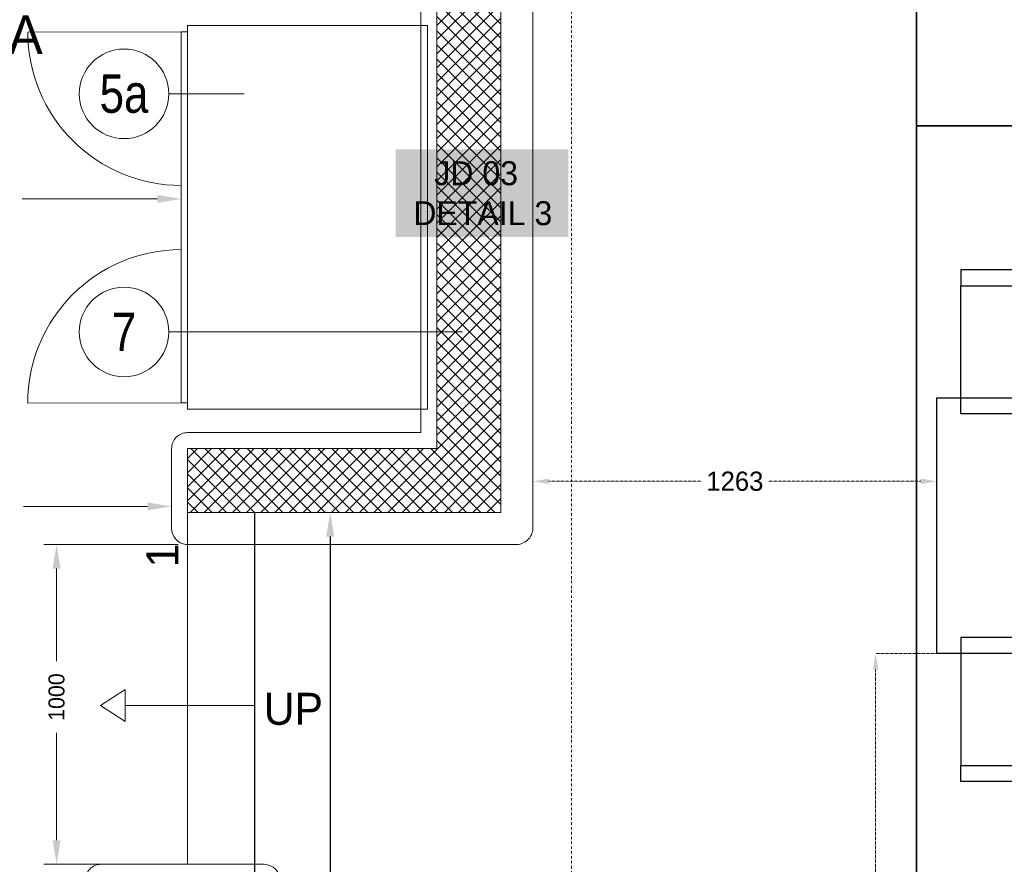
# Model space of a CAD drawing. Header units: millimetres. Extents: x 811 to 573824, y 137 to 100812.
# Tile 106 of 143: x 451720 to 454799, y 70785 to 73427. Entities that reach past the tile are written whole.
import ezdxf

# ---------------------------------------------------------------- set-up
doc = ezdxf.new("R2010")
doc.units = ezdxf.units.MM
doc.header["$LTSCALE"] = 3
doc.header["$MEASUREMENT"] = 0
doc.header["$PDMODE"] = 35
for name, pattern in [('DASHDOT2', [0.5, 0.25, -0.125, 0, -0.125]), ('DASHED2', [0.375, 0.25, -0.125]), ('HIDDENX2', [0.75, 0.5, -0.25]), ('PDASHED2', [9.525, 6.35, -3.175])]:
    doc.linetypes.add(name, pattern=pattern)
doc.layers.get('Defpoints').update_dxf_attribs({"lineweight": 0})
doc.layers.add('ARC - HIDDEN LINES', color=7, linetype='HIDDENX2')
doc.layers.add('ARC - LEADER ARROW', color=7, linetype='Continuous')
for name, color, linetype, lineweight in [('BOH TEXT', 7, 'Continuous', 0), ('COMMON TEXT', 250, 'Continuous', 0), ('DIMENSIONS', 7, 'Continuous', 0), ('FURNITURE DIMENSIONS', 5, 'Continuous', 0), ('JOINERY DETAILS TEXT', 7, 'Continuous', 0), ('KITCHEN EQUIPMENT CODES', 252, 'Continuous', 0), ('KITCHEN EQUIPMENTS', 251, 'Continuous', 0), ('NEW BRICKWORK', 1, 'Continuous', 0), ('PATHWAY LINE', 8, 'HIDDENX2', 0), ('S Fur', 44, 'Continuous', 20), ('SECTION LINES', 7, 'Continuous', 0), ('STEPS', 250, 'Continuous', 0)]:
    doc.layers.add(name, color=color, linetype=linetype, lineweight=lineweight)
doc.styles.add('ARA-30', font='stylu.ttf', dxfattribs={"height": 60})
doc.styles.add('ARC SCALE50', font='swissc.ttf', dxfattribs={"height": 100})
doc.styles.get("Standard").update_dxf_attribs({"font": 'stylu.ttf'})
doc.dimstyles.new('ARA-30', dxfattribs={"dimtxt": 60, "dimasz": 50, "dimexe": 0, "dimexo": 0, "dimgap": 2, "dimtad": 0, "dimdec": 0, "dimdsep": 46, "dimtxsty": 'ARA-30', "dimcen": 30, "dimdle": 30, "dimclrd": 5, "dimclre": 5, "dimclrt": 5, "dimadec": 0, "dimazin": 3, "dimtfac": 1, "dimtdec": 0, "dimtix": 1, "dimtmove": 1, "dimatfit": 3, "dimfxl": 1, "dimtfill": 1, "dimtolj": 1, "dimlwd": 0, "dimlwe": 0, "dimarcsym": 0})
doc.dimstyles.new('ARC SCALE50', dxfattribs={"dimscale": 50, "dimtxt": 1, "dimasz": 1.5, "dimexe": 0.8, "dimexo": 0.8, "dimgap": 0.5, "dimtad": 0, "dimdec": 0, "dimrnd": 1, "dimzin": 0, "dimdsep": 46, "dimtxsty": 'Standard', "dimcen": 1.5, "dimdle": 0.8, "dimclrd": 256, "dimclre": 256, "dimclrt": 256, "dimadec": 0, "dimazin": 0, "dimtfac": 2, "dimtdec": 0, "dimtmove": 1, "dimatfit": 2, "dimfxl": 1, "dimtolj": 1, "dimtzin": 0, "dimlwd": -1, "dimlwe": 13, "dimarcsym": 0})

# ---------------------------------------------------------------- blocks, each defined once
blk = doc.blocks.new('*D24')
at = {"layer": 'Defpoints', "color": 0, "transparency": 16777216}
for p in [(451049.9, 71904.4, 0), (451049.9, 71904.4), (452194.9, 71823.1, 0)]:
    blk.add_point(p, dxfattribs=at)
at = {"layer": 'DIMENSIONS', "lineweight": 13, "transparency": 16777216}
blk.add_line((452194.9, 71863.1), (452194.9, 71944.4), dxfattribs=at)
at = {"layer": 'DIMENSIONS', "transparency": 16777216}
for p, q in [((451124.9, 71904.4), (451512.8, 71904.4)), ((452119.9, 71904.4), (451732.1, 71904.4))]:
    blk.add_line(p, q, dxfattribs=at)
for points in [[(451124.9, 71916.9), (451124.9, 71891.9), (451049.9, 71904.4)], [(452119.9, 71916.9), (452119.9, 71891.9), (452194.9, 71904.4)]]:
    blk.add_solid(points, dxfattribs=at)
at = {"layer": 'DIMENSIONS', "transparency": 16777216, "insert": (451622.4, 71904.4), "char_height": 50, "attachment_point": 5}
blk.add_mtext('\\A1;1145', dxfattribs=at)
blk = doc.blocks.new('*D38')
at = {"layer": 'Defpoints', "color": 0, "transparency": 16777216}
for p in [(451009.9, 72949.5, 0), (452224.9, 72935.8, 0), (452224.9, 72866.1)]:
    blk.add_point(p, dxfattribs=at)
at = {"layer": 'DIMENSIONS', "lineweight": 13, "transparency": 16777216}
for p, q in [((451009.9, 72909.5), (451009.9, 72826.1)), ((452224.9, 72895.8), (452224.9, 72826.1))]:
    blk.add_line(p, q, dxfattribs=at)
at = {"layer": 'DIMENSIONS', "transparency": 16777216}
for p, q in [((451084.9, 72866.1), (451507.8, 72866.1)), ((452149.9, 72866.1), (451727.1, 72866.1))]:
    blk.add_line(p, q, dxfattribs=at)
for points in [[(451084.9, 72878.6), (451084.9, 72853.6), (451009.9, 72866.1)], [(452149.9, 72878.6), (452149.9, 72853.6), (452224.9, 72866.1)]]:
    blk.add_solid(points, dxfattribs=at)
at = {"layer": 'DIMENSIONS', "transparency": 16777216, "insert": (451617.4, 72866.1), "char_height": 50, "attachment_point": 5}
blk.add_mtext('\\A1;1215', dxfattribs=at)
blk = doc.blocks.new('*D39')
at = {"layer": 'Defpoints', "color": 0, "transparency": 16777216}
for p in [(452255.2, 71785.2), (451835.1, 70785.1), (452295.2, 70785.1, 0)]:
    blk.add_point(p, dxfattribs=at)
at = {"layer": 'DIMENSIONS', "lineweight": 13, "transparency": 16777216}
for p, q in [((452215.2, 71785.2), (451795.1, 71785.2)), ((452255.2, 70785.1), (451795.1, 70785.1))]:
    blk.add_line(p, q, dxfattribs=at)
at = {"layer": 'DIMENSIONS', "transparency": 16777216}
for p, q in [((451835.1, 71710.2), (451835.1, 71420)), ((451835.1, 70860.1), (451835.1, 71196.1))]:
    blk.add_line(p, q, dxfattribs=at)
for points in [[(451822.6, 71710.2), (451847.6, 71710.2), (451835.1, 71785.2)], [(451822.6, 70860.1), (451847.6, 70860.1), (451835.1, 70785.1)]]:
    blk.add_solid(points, dxfattribs=at)
at = {"layer": 'DIMENSIONS', "transparency": 16777216, "insert": (451835.1, 71308.1), "char_height": 50, "attachment_point": 5, "rotation": 90}
blk.add_mtext('\\A1;1000', dxfattribs=at)
blk = doc.blocks.new('*D43')
at = {"layer": 'Defpoints', "color": 0, "transparency": 16777216}
for p in [(454588, 71444.3, 0.1), (454396.9, 70019.3), (454588, 70019.3, 0.1)]:
    blk.add_point(p, dxfattribs=at)
at = {"layer": 'FURNITURE DIMENSIONS', "color": 5, "linetype": 'DASHED2', "lineweight": 0, "transparency": 16777216}
for p, q in [((454588, 71444.3), (454396.9, 71444.3)), ((454396.9, 71394.3), (454396.9, 70707.7)), ((454396.9, 70069.3), (454396.9, 70500.5)), ((454588, 70019.3), (454396.9, 70019.3))]:
    blk.add_line(p, q, dxfattribs=at)
at = {"layer": 'FURNITURE DIMENSIONS', "color": 5, "transparency": 16777216}
for points in [[(454388.6, 71394.3), (454405.2, 71394.3), (454396.9, 71444.3)], [(454388.6, 70069.3), (454405.2, 70069.3), (454396.9, 70019.3)]]:
    blk.add_solid(points, dxfattribs=at)
at = {"layer": 'FURNITURE DIMENSIONS', "color": 5, "transparency": 16777216, "insert": (454396.9, 70604.1), "char_height": 60, "attachment_point": 5, "rotation": 90, "style": 'ARA-30', "bg_fill": 3, "box_fill_scale": 1.25, "bg_fill_color": 256, "bg_fill_true_color": 13158600, "bg_fill_transparency": 0}
blk.add_mtext('\\A1;1425', dxfattribs=at)
blk = doc.blocks.new('xzgredgr')
at = {"layer": 'KITCHEN EQUIPMENTS'}
for p, q in [((452224.9, 73388.2, 0.1), (451744.9, 73387.7, 0.1)), ((452224.9, 72228.2, 0.1), (452224.9, 73388.2, 0.1)), ((452224.9, 73388.2, 0.1), (452244.9, 73388.2, 0.1)), ((452244.9, 72208.2, 0.1), (452244.9, 73408.2, 0.1)), ((452244.9, 73408.2, 0.1), (452994.9, 73408.2, 0.1)), ((452994.9, 73408.2, 0.1), (452994.9, 72208.2, 0.1)), ((452224.9, 72228.2, 0.1), (451744.9, 72227.7, 0.1)), ((452244.9, 72228.2, 0.1), (452224.9, 72228.2, 0.1)), ((452994.9, 72208.2, 0.1), (452244.9, 72208.2, 0.1))]:
    blk.add_line(p, q, dxfattribs=at)
for centre, start, end in [((452224.9, 73388.2, 0.1), 180.0622, 270.0622), ((452224.9, 72227.7, 0.1), 90.0622, 180.0622)]:
    blk.add_arc(centre, 480, start, end, dxfattribs=at)
blk = doc.blocks.new('*D79')
at = {"layer": 'Defpoints', "color": 0, "transparency": 16777216}
for p in [(454588, 71982.9), (453324.9, 71885.2, 0.1), (454588, 71868.2, 0.1)]:
    blk.add_point(p, dxfattribs=at)
at = {"layer": 'FURNITURE DIMENSIONS', "color": 5, "linetype": 'DASHED2', "lineweight": 0, "transparency": 16777216}
for p, q in [((453324.9, 71885.2), (453324.9, 71982.9)), ((453374.9, 71982.9), (453852.4, 71982.9)), ((454538, 71982.9), (454060.5, 71982.9)), ((454588, 71868.2), (454588, 71982.9))]:
    blk.add_line(p, q, dxfattribs=at)
at = {"layer": 'FURNITURE DIMENSIONS', "color": 5, "transparency": 16777216}
for points in [[(453374.9, 71991.2), (453374.9, 71974.5), (453324.9, 71982.9)], [(454538, 71991.2), (454538, 71974.5), (454588, 71982.9)]]:
    blk.add_solid(points, dxfattribs=at)
at = {"layer": 'FURNITURE DIMENSIONS', "color": 5, "transparency": 16777216, "insert": (453956.5, 71982.9), "char_height": 60, "attachment_point": 5, "style": 'ARA-30', "bg_fill": 3, "box_fill_scale": 1.25, "bg_fill_color": 256, "bg_fill_true_color": 13158600, "bg_fill_transparency": 0}
blk.add_mtext('\\A1;1263', dxfattribs=at)
blk = doc.blocks.new('*D236')
at = {"layer": 'ARC - LEADER ARROW', "lineweight": 13, "transparency": 16777216}
for p, q in [((452495, 71885.2), (452730.9, 71885.2)), ((452495, 66804.9), (452730.9, 66804.9))]:
    blk.add_line(p, q, dxfattribs=at)
at = {"layer": 'ARC - LEADER ARROW', "transparency": 16777216}
for p, q in [((452690.9, 71810.2), (452690.9, 69458.1)), ((452690.9, 66879.9), (452690.9, 69231.9))]:
    blk.add_line(p, q, dxfattribs=at)
for points in [[(452703.4, 71810.2), (452678.4, 71810.2), (452690.9, 71885.2)], [(452678.4, 66879.9), (452703.4, 66879.9), (452690.9, 66804.9)]]:
    blk.add_solid(points, dxfattribs=at)
at = {"layer": 'Defpoints', "color": 0, "transparency": 16777216}
for p in [(452455, 71885.2), (452690.9, 71885.2), (452455, 66804.9)]:
    blk.add_point(p, dxfattribs=at)
at = {"layer": 'ARC - LEADER ARROW', "transparency": 16777216, "insert": (452690.9, 69345), "char_height": 50, "attachment_point": 5, "rotation": 90}
blk.add_mtext('\\A1;5080', dxfattribs=at)
blk = doc.blocks.new('SEATING')
at = {"layer": 'S Fur', "lineweight": 25}
for p, q in [((106438.3, 82120.9, 0.2), (107038.3, 82120.9, 0.2)), ((106438.3, 81320.9, 0.2), (106438.3, 82120.9, 0.2)), ((107038.3, 81320.9, 0.2), (106438.3, 81320.9, 0.2))]:
    blk.add_line(p, q, dxfattribs=at)
at = {"layer": 'S Fur', "lineweight": 25, "elevation": 0.2}
for points in [[(106963.3, 82470.9), (106963.3, 82520.9), (106513.3, 82520.9), (106513.3, 82470.9)], [(106513.3, 82070.9), (106513.3, 82470.9), (106963.3, 82470.9), (106963.3, 82070.9)], [(106513.3, 81370.9), (106513.3, 80970.9), (106963.3, 80970.9), (106963.3, 81370.9)], [(106963.3, 80970.9), (106963.3, 80920.9), (106513.3, 80920.9), (106513.3, 80970.9)]]:
    blk.add_lwpolyline(points, close=True, dxfattribs=at)
for points in [[(106963.3, 82120.9), (106963.3, 82070.9), (106513.3, 82070.9), (106513.3, 82120.9)], [(106963.3, 81320.9), (106963.3, 81370.9), (106513.3, 81370.9), (106513.3, 81320.9)]]:
    blk.add_lwpolyline(points, dxfattribs=at)

msp = doc.modelspace()

# ---------------------------------------------------------------- hatches: boundary and pattern name
at = {"layer": 'NEW BRICKWORK'}
h = msp.add_hatch(dxfattribs=at)
h.set_pattern_fill('ANSI37', color=256, scale=250, angle=180)
h.set_pattern_definition([(225, (6227957.61, 2343389.85), (22.09708691, -22.09708691), []), (315, (6227957.61, 2343389.85), (22.09708691, 22.09708691), [])])
h.paths.add_polyline_path([(453024.8, 72085.2), (452244.9, 72085.2), (452244.9, 71885.2), (453224.8, 71885.2), (453224.8, 74345.6), (453024.8, 74345.6)])

# ---------------------------------------------------------------- linework, layer by layer
at = {"layer": 'ARC - HIDDEN LINES'}
msp.add_line((452455, 66804.9, 0.1), (452455, 71885.2, 0.1), dxfattribs=at)
at = {"layer": 'KITCHEN EQUIPMENT CODES'}
for p, q in [((452186.1, 73194.8, 0.1), (452421.8, 73194.8, 0.1)), ((452186.1, 72450.1, 0.1), (453105.1, 72450.1, 0.1))]:
    msp.add_line(p, q, dxfattribs=at)
for centre in [(452046.1, 73194.8, 0.1), (452046.1, 72450.1, 0.1)]:
    msp.add_circle(centre, 140, dxfattribs=at)
at = {"layer": 'NEW BRICKWORK', "color": 0, "elevation": 0.1}
msp.add_lwpolyline([(452244.9, 72135.2, 0.414214), (452194.9, 72085.2), (452194.9, 71835.2, 0.384541), (452239.8, 71785.5), (453274.8, 71785.2, 0.418543), (453324.9, 71840.8), (453324.5, 74299, 0.394448), (453274.8, 74345.6), (453024.8, 74345.6, 0.414214), (452974.8, 74295.6), (452974.8, 72135.2), (452244.9, 72135.2)], format="xyb", dxfattribs=at)
at = {"layer": 'NEW BRICKWORK', "elevation": 0.1}
msp.add_lwpolyline([(452244.9, 72085.2), (452244.9, 71885.2), (453224.8, 71885.2), (453224.8, 74345.6), (453024.8, 74345.6), (453024.8, 72085.2), (452244.9, 72085.2)], dxfattribs=at)
at = {"layer": 'NEW BRICKWORK', "color": 0, "elevation": 0.1}
msp.add_lwpolyline([(451924.9, 70734.8, -0.420645), (451974.1, 70785.1), (452484.6, 70785.1, -0.392789), (452535, 70735.1), (452535, 66824.9, -0.413772), (452435, 66724.9), (450124.9, 66724.9), (450124.9, 67094.9), (451924.9, 67094.9), (451924.9, 70734.8)], format="xyb", close=True, dxfattribs=at)
at = {"layer": 'PATHWAY LINE', "color": 1, "linetype": 'PDASHED2', "ltscale": 0.1, "const_width": 5, "elevation": 0.1}
for points in [[(451563.3, 66294.3), (453585, 66294.3), (453585, 70735.2), (454524.9, 70735.2), (454524.9, 73095), (456169.3, 73095), (456169.3, 73895.3)], [(454524.9, 73095), (454524.3, 73895.3)]]:
    msp.add_lwpolyline(points, dxfattribs=at)
at = {"layer": 'STEPS'}
for p, q in [((452244.9, 70785.1, 0.1), (452244.9, 71885.2, 0.1)), ((452049.1, 71331.9, 0.2), (451972.1, 71281.9, 0.2)), ((452049.1, 71331.9, 0.2), (452049.1, 71231.9, 0.2)), ((452049.1, 71231.9, 0.2), (451972.1, 71281.9, 0.2)), ((452456.6, 71281.9, 0.2), (452049.1, 71281.9, 0.2))]:
    msp.add_line(p, q, dxfattribs=at)

# ---------------------------------------------------------------- texts
at = {"layer": 'BOH TEXT', "insert": (451354.7, 73639.9, 0.1), "char_height": 120, "attachment_point": 1, "style": 'ARA-30'}
msp.add_mtext_dynamic_manual_height_columns('PREP\\PAREA', width=827.759, gutter_width=1, heights=[0], dxfattribs=at)
at = {"layer": 'COMMON TEXT', "insert": (452116, 71713.9, 0.1), "char_height": 100, "attachment_point": 1, "rotation": 90, "style": 'ARC SCALE50'}
msp.add_mtext_dynamic_manual_height_columns('{\\fStylus BT|b0|i0|c0|p34;1}', width=107.103, gutter_width=0.667, heights=[0], dxfattribs=at)
at = {"layer": 'COMMON TEXT', "insert": (452482.8, 71321.4, 0.1), "char_height": 100, "attachment_point": 1, "style": 'ARC SCALE50'}
msp.add_mtext_dynamic_manual_height_columns('{\\fStylus BT|b0|i0|c0|p34;UP}', width=107.103, gutter_width=0.667, heights=[0], dxfattribs=at)
at = {"layer": 'JOINERY DETAILS TEXT', "insert": (452933.2, 72984.1, 0), "char_height": 75, "width": 464.694, "attachment_point": 1, "style": 'ARA-30', "bg_fill": 1, "box_fill_scale": 1.5, "bg_fill_color": 254, "bg_fill_transparency": 0}
msp.add_mtext('\\A1;\\pi83.1159;JD 03\\P\\pi17.47717;DETAIL 3', dxfattribs=at)
at = {"layer": 'KITCHEN EQUIPMENT CODES', "color": 6, "char_height": 120, "width": 192.712, "attachment_point": 5, "style": 'ARC SCALE50'}
for s, insert in [('5a', (452046.1, 73194.8, 0.1)), ('7', (452046.1, 72450.1, 0.1))]:
    msp.add_mtext(s, dxfattribs=dict(at, insert=insert))

# ---------------------------------------------------------------- dimensions: what is measured, and where the dimension line sits
at = {"layer": 'ARC - LEADER ARROW'}
dim = msp.add_linear_dim(base=(452690.9, 71885.2, 0.1), p1=(452455, 66804.9, 0.1), p2=(452455, 71885.2, 0.1), angle=90, dimstyle='ARC SCALE50', dxfattribs=at)
dim.commit()
dim.dimension.update_dxf_attribs({"geometry": '*D236', "text_midpoint": (452690.9, 69345, 0.1)})
at = {"layer": 'DIMENSIONS'}
dim = msp.add_linear_dim(base=(452224.9, 72866.1, 0.1), p1=(451009.9, 72949.5, 0.1), p2=(452224.9, 72935.8, 0.1), dimstyle='ARC SCALE50', dxfattribs=at)
dim.commit()
dim.dimension.update_dxf_attribs({"geometry": '*D38', "text_midpoint": (451617.4, 72866.1, 0.1)})
dim = msp.add_linear_dim(base=(451049.9, 71904.4, 0.1), p1=(452194.9, 71823.1, 0.1), p2=(451049.9, 71904.4, 0.1), angle=180, dimstyle='ARC SCALE50', dxfattribs=at)
dim.commit()
dim.dimension.update_dxf_attribs({"geometry": '*D24', "text_midpoint": (451622.4, 71904.4, 0.1)})
dim = msp.add_linear_dim(base=(451835.1, 70785.1, 0.1), p1=(452255.2, 71785.2, 0.1), p2=(452295.2, 70785.1, 0.1), angle=90, dimstyle='ARC SCALE50', dxfattribs=at)
dim.commit()
dim.dimension.update_dxf_attribs({"geometry": '*D39', "text_midpoint": (451835.1, 71308.1, 0.1), "dimtype": 160})

# ---------------------------------------------------------------- next in the draw order: dimensions: what is measured, and where the dimension line sits
at = {"layer": 'FURNITURE DIMENSIONS'}
dim = msp.add_linear_dim(base=(454396.9, 70019.3, 0.2), p1=(454588, 71444.3, 0.3), p2=(454588, 70019.3, 0.3), angle=90, dimstyle='ARA-30', dxfattribs=at)
dim.commit()
dim.dimension.update_dxf_attribs({"geometry": '*D43', "text_midpoint": (454396.9, 70604.1, 0.2), "dimtype": 160})

# ---------------------------------------------------------------- next in the draw order: block references
at = {"layer": 'KITCHEN EQUIPMENTS'}
msp.add_blockref('xzgredgr', (0, 0), dxfattribs=at)

# ---------------------------------------------------------------- next in the draw order: dimensions: what is measured, and where the dimension line sits
at = {"layer": 'FURNITURE DIMENSIONS'}
dim = msp.add_linear_dim(base=(454588, 71982.9, 0.2), p1=(453324.9, 71885.2, 0.3), p2=(454588, 71868.2, 0.3), dimstyle='ARA-30', dxfattribs=at)
dim.commit()
dim.dimension.update_dxf_attribs({"geometry": '*D79', "text_midpoint": (453956.5, 71982.9, 0.2)})

# ---------------------------------------------------------------- next in the draw order: linework, layer by layer
at = {"layer": 'SECTION LINES', "color": 1, "linetype": 'DASHDOT2', "ltscale": 10, "elevation": 0.1}
msp.add_lwpolyline([(452805.6, 81260), (453445.3, 81260), (453445.3, 70778.3), (453445.3, 70778.3), (453445.3, 62678.4), (452800, 62678.4)], dxfattribs=at)

# ---------------------------------------------------------------- next in the draw order: block references
at = {"layer": 'S Fur'}
msp.add_blockref('SEATING', (348149.8, -9876.6, 0.1), dxfattribs=at)

doc.saveas('drawing.dxf')
